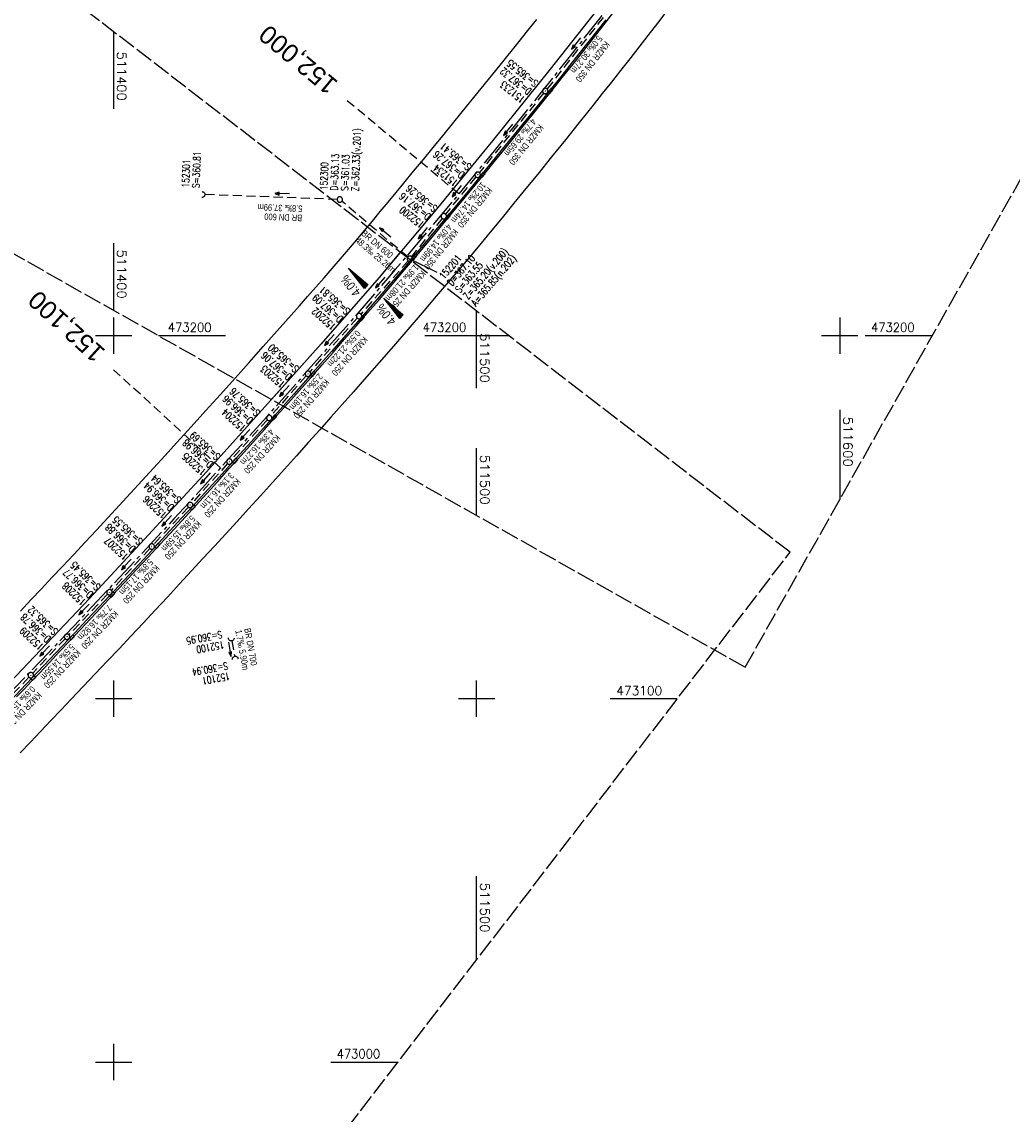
# Model space of a CAD drawing. Extents: x 510563 to 513920, y 467229 to 478797.
# Tile 37 of 67: x 511375 to 511647, y 472986 to 473286. Entities that reach past the tile are written whole.
import ezdxf
from ezdxf.enums import TextEntityAlignment as Align

# ---------------------------------------------------------------- set-up
doc = ezdxf.new("R2010")
doc.units = 0
doc.header["$LTSCALE"] = 10
doc.header["$MEASUREMENT"] = 0
for name, pattern in [('ACHSE', [5.5, 4, -0.5, 0.5, -0.5]), ('LT00', [0]), ('LT14', [0.6, 0.5, -0.1]), ('LT17', [0.15, 0.1, -0.05]), ('STRICHLINIE2', [0.375, 0.25, -0.125])]:
    doc.linetypes.add(name, pattern=pattern)
doc.layers.get('0').update_dxf_attribs({"linetype": 'LT00'})
for name, color, linetype in [('-AX-020', 250, 'ACHSE'), ('-Halt-Pfeil', 4, 'LT00'), ('-Haltung', 7, 'STRICHLINIE2'), ('-Haltungsbeschriftung', 140, 'LT00'), ('-QUE-20O', 11, 'LT00'), ('-QUE-20W', 11, 'LT00'), ('-Schachtbeschriftung', 5, 'LT00'), ('-ST-20', 30, 'LT17'), ('V92_AFBR_BAB', 250, 'LT00'), ('V92_KA_PRUF', 182, 'LT00'), ('V92_RASTER', 250, 'LT00'), ('V92_RINNE', 182, 'LT00'), ('V92_SINKK', 182, 'LT00'), ('V92_UK_DURCH', 182, 'LT00'), ('V93_AFBR_BAB', 250, 'LT00'), ('V93_KA_PRUF', 182, 'LT00'), ('V93_RASTER', 250, 'LT00'), ('V93_RINNE', 182, 'LT00'), ('V93_SINKK', 182, 'LT00'), ('V93_UK_DURCH', 182, 'LT00')]:
    doc.layers.add(name, color=color, linetype=linetype)
doc.layers.add('-BLATT_92-RAND', color=7, linetype='LT14', plot=False)
doc.layers.add('-BLATT_93-RAND', color=7, linetype='LT14', plot=False)
doc.styles.add('Beschrift', font='ARIAL.TTF')
doc.styles.add('Haltungsbeschriftung', font='ARIAL.TTF', dxfattribs={"width": 0.75})
doc.styles.add('schachtbeschriftung', font='romans.shx', dxfattribs={"width": 0.75, "height": 2})
doc.styles.get("Standard").update_dxf_attribs({"font": 'romans.shx'})

# ---------------------------------------------------------------- blocks, each defined once
blk = doc.blocks.new('SYMB0652')
at = {"color": 0, "linetype": 'ByBlock'}
blk.add_lwpolyline([(-0.15, -0.075), (0.15, -0.075), (0.15, 0.075), (-0.15, 0.075), (-0.15, -0.075)], dxfattribs=at)
blk = doc.blocks.new('SYMB0003')
at = {"color": 0, "linetype": 'ByBlock'}
for p, q in [((-0.015712, 0), (0.010166, 0.012015)), ((0, -0.021257), (-0.015712, 0)), ((0.010166, 0.012015), (0, -0.021257))]:
    blk.add_line(p, q, dxfattribs=at)
for points in [[(-0.031395, 0.499013), (-0.093691, 0.491144), (-0.154509, 0.475528), (-0.21289, 0.452414), (-0.267913, 0.422164), (-0.318712, 0.385257), (-0.364484, 0.342274), (-0.404509, 0.293893), (-0.438154, 0.240877), (-0.464888, 0.184062), (-0.484292, 0.124345), (-0.496058, 0.062667), (-0.5, 0)], [(-0.5, 0), (-0.496058, -0.062667), (-0.484292, -0.124345), (-0.464888, -0.184062), (-0.438154, -0.240877), (-0.404509, -0.293893), (-0.364485, -0.342274), (-0.318712, -0.385257), (-0.267914, -0.422164), (-0.21289, -0.452414), (-0.154509, -0.475529), (-0.093691, -0.491144), (-0.031395, -0.499014), (0.031395, -0.499014)], [(0.5, 0), (0.496057, 0.062667), (0.484292, 0.124345), (0.464888, 0.184062), (0.438153, 0.240877), (0.404509, 0.293893), (0.364484, 0.342274), (0.318712, 0.385257), (0.267913, 0.422164), (0.21289, 0.452414), (0.154509, 0.475528), (0.093691, 0.491144), (0.031395, 0.499013), (-0.031395, 0.499013)], [(0.031395, -0.499014), (0.093691, -0.491144), (0.154509, -0.475529), (0.21289, -0.452414), (0.267914, -0.422164), (0.318712, -0.385257), (0.364485, -0.342274), (0.404509, -0.293893), (0.438154, -0.240877), (0.464889, -0.184062), (0.484292, -0.124345), (0.496058, -0.062667), (0.5, 0)]]:
    blk.add_lwpolyline(points, dxfattribs=at)
blk = doc.blocks.new('SYMB1107')
at = {"color": 0, "linetype": 'ByBlock'}
for points in [[(-0.2, 0), (-0.196157, 0.039018), (-0.184776, 0.076537), (-0.166294, 0.111114), (-0.141421, 0.141421), (-0.111114, 0.166294), (-0.076537, 0.184776), (-0.039018, 0.196157), (0, 0.2)], [(0, 0.2), (0.039018, 0.196157), (0.076537, 0.184776), (0.111114, 0.166294), (0.141421, 0.141421), (0.166294, 0.111114), (0.184776, 0.076537), (0.196157, 0.039018), (0.2, 0)]]:
    blk.add_lwpolyline(points, dxfattribs=at)
blk = doc.blocks.new('SYMB0070')
at = {"color": 0, "linetype": 'ByBlock'}
for p, q in [((-0.5, 0), (0.2, 0)), ((0.5, 0), (0.2, 0.1)), ((0.2, 0.1), (0.2, 0)), ((0.468, 0), (0.21, 0.086)), ((0.21, 0.086), (0.21, -0.086)), ((0.21, -0.086), (0.468, 0)), ((0.22, -0.072), (0.437, 0)), ((0.23, -0.058), (0.405, 0)), ((0.24, -0.045), (0.374, 0)), ((0.342, 0), (0.25, 0.031)), ((0.25, 0.031), (0.25, -0.031)), ((0.25, -0.031), (0.342, 0)), ((0.26, -0.017), (0.31, 0)), ((0.27, -0.003), (0.279, 0))]:
    blk.add_line(p, q, dxfattribs=at)
for points in [[(0.2, 0), (0.2, -0.1), (0.5, 0)], [(0.437, 0), (0.22, 0.072), (0.22, -0.072)], [(0.405, 0), (0.23, 0.058), (0.23, -0.058)], [(0.374, 0), (0.24, 0.045), (0.24, -0.045)], [(0.31, 0), (0.26, 0.017), (0.26, -0.017)], [(0.279, 0), (0.27, 0.003), (0.27, -0.003)]]:
    blk.add_lwpolyline(points, dxfattribs=at)

msp = doc.modelspace()

# ---------------------------------------------------------------- linework, layer by layer
at = {"layer": '-AX-020', "ltscale": 0.2, "flags": 128}
msp.add_lwpolyline([(513881.72, 478796.97), (513877.87, 478787.35), (513870.37, 478768.8), (513862.79, 478750.28), (513855.14, 478731.79), (513847.41, 478713.32), (513839.61, 478694.89), (513831.74, 478676.49), (513823.79, 478658.13), (513815.77, 478639.79), (513807.68, 478621.49), (513799.51, 478603.22), (513791.27, 478584.98), (513782.96, 478566.77), (513774.58, 478548.6), (513766.12, 478530.46), (513757.59, 478512.36), (513748.99, 478494.29), (513740.31, 478476.25), (513731.57, 478458.25), (513722.75, 478440.29), (513713.86, 478422.36), (513704.9, 478404.46), (513695.86, 478386.6), (513686.76, 478368.78), (513677.58, 478351), (513668.34, 478333.25), (513659.02, 478315.54), (513649.63, 478297.86), (513640.17, 478280.23), (513630.64, 478262.63), (513621.04, 478245.07), (513611.37, 478227.54), (513601.63, 478210.06), (513591.82, 478192.62), (513586.74, 478183.65), (513576.83, 478166.26), (513566.85, 478148.92), (513556.8, 478131.61), (513546.69, 478114.34), (513536.51, 478097.1), (513526.28, 478079.91), (513515.99, 478062.74), (513505.64, 478045.61), (513495.23, 478028.52), (513484.78, 478011.45), (513474.27, 477994.42), (513463.71, 477977.42), (513453.11, 477960.45), (513442.46, 477943.5), (513431.76, 477926.59), (513421.03, 477909.7), (513410.25, 477892.84), (513399.43, 477876), (513388.58, 477859.18), (513377.69, 477842.39), (513366.77, 477825.62), (513355.82, 477808.87), (513344.83, 477792.14), (513333.82, 477775.43), (513322.78, 477758.74), (513311.72, 477742.06), (513300.63, 477725.4), (513289.52, 477708.75), (513278.39, 477692.12), (513267.24, 477675.5), (513256.08, 477658.89), (513244.9, 477642.29), (513233.71, 477625.7), (513222.5, 477609.12), (513211.29, 477592.54), (513200.07, 477575.97), (513188.84, 477559.41), (513177.6, 477542.84), (513166.37, 477526.28), (513154.8, 477509.24), (513142.5, 477491.11), (513130.2, 477472.99), (513117.9, 477454.86), (513105.61, 477436.73), (513093.33, 477418.59), (513081.06, 477400.44), (513068.81, 477382.28), (513056.57, 477364.12), (513044.34, 477345.94), (513032.14, 477327.75), (513019.96, 477309.55), (513007.8, 477291.33), (512995.67, 477273.09), (512983.57, 477254.83), (512971.49, 477236.55), (512959.45, 477218.25), (512947.45, 477199.93), (512935.48, 477181.58), (512923.55, 477163.21), (512911.66, 477144.81), (512899.82, 477126.38), (512888.03, 477107.93), (512876.28, 477089.44), (512864.58, 477070.92), (512852.94, 477052.36), (512841.35, 477033.77), (512829.82, 477015.15), (512818.35, 476996.49), (512806.94, 476977.79), (512795.6, 476959.05), (512789.64, 476949.14), (512778.41, 476930.34), (512767.24, 476911.5), (512756.13, 476892.61), (512745.1, 476873.69), (512734.14, 476854.72), (512723.25, 476835.72), (512712.42, 476816.68), (512701.67, 476797.59), (512690.98, 476778.47), (512680.37, 476759.31), (512669.82, 476740.11), (512659.35, 476720.87), (512648.95, 476701.6), (512638.61, 476682.28), (512628.35, 476662.93), (512618.16, 476643.54), (512608.04, 476624.11), (512597.99, 476604.65), (512588.01, 476585.15), (512578.1, 476565.61), (512568.26, 476546.04), (512558.5, 476526.43), (512548.8, 476506.79), (512539.18, 476487.11), (512529.63, 476467.4), (512520.15, 476447.65), (512510.75, 476427.87), (512501.42, 476408.05), (512492.16, 476388.2), (512482.97, 476368.31), (512473.85, 476348.4), (512464.81, 476328.44), (512455.84, 476308.46), (512446.94, 476288.44), (512438.12, 476268.39), (512429.37, 476248.31), (512420.69, 476228.2), (512412.09, 476208.05), (512403.56, 476187.88), (512395.11, 476167.67), (512386.72, 476147.43), (512378.42, 476127.17), (512370.18, 476106.87), (512362.02, 476086.54), (512353.94, 476066.18), (512345.92, 476045.79), (512337.99, 476025.38), (512330.13, 476004.93), (512322.34, 475984.46), (512314.63, 475963.96), (512306.99, 475943.43), (512299.43, 475922.87), (512291.94, 475902.28), (512284.53, 475881.67), (512277.19, 475861.03), (512269.93, 475840.36), (512262.74, 475819.67), (512255.63, 475798.95), (512248.6, 475778.21), (512241.64, 475757.44), (512234.76, 475736.64), (512227.95, 475715.82), (512221.22, 475694.97), (512214.57, 475674.11), (512207.99, 475653.21), (512201.49, 475632.29), (512200.13, 475627.89), (512194.28, 475608.79), (512188.5, 475589.67), (512182.78, 475570.54), (512177.14, 475551.38), (512171.56, 475532.2), (512166.05, 475513.01), (512160.62, 475493.79), (512155.26, 475474.55), (512149.97, 475455.29), (512148.09, 475448.36), (512142.91, 475429.07), (512137.8, 475409.77), (512132.78, 475390.44), (512127.83, 475371.09), (512122.96, 475351.72), (512118.16, 475332.33), (512113.45, 475312.92), (512108.81, 475293.5), (512104.25, 475274.06), (512099.76, 475254.59), (512095.36, 475235.11), (512091.03, 475215.62), (512086.78, 475196.1), (512082.61, 475176.57), (512078.52, 475157.02), (512074.51, 475137.46), (512070.57, 475117.88), (512066.72, 475098.28), (512063.24, 475080.25), (512059.53, 475060.62), (512055.9, 475040.98), (512052.34, 475021.33), (512048.86, 475001.67), (512045.44, 474981.99), (512042.08, 474962.3), (512038.79, 474942.6), (512035.56, 474922.89), (512032.39, 474903.18), (512029.27, 474883.45), (512026.2, 474863.71), (512023.18, 474843.97), (512020.21, 474824.22), (512017.28, 474804.47), (512014.39, 474784.7), (512011.54, 474764.94), (512008.73, 474745.16), (512005.95, 474725.39), (512003.2, 474705.61), (512000.47, 474685.82), (511997.78, 474666.03), (511995.1, 474646.24), (511992.44, 474626.45), (511989.8, 474606.65), (511987.17, 474586.85), (511984.55, 474567.05), (511981.94, 474547.25), (511979.34, 474527.45), (511976.74, 474507.69), (511975.13, 474495.38), (511973.48, 474482.82), (511971.82, 474470.25), (511970.17, 474457.69), (511968.51, 474445.13), (511966.84, 474432.57), (511965.15, 474420.02), (511963.46, 474407.46), (511961.75, 474394.91), (511960.03, 474382.35), (511958.28, 474369.81), (511956.52, 474357.26), (511954.73, 474344.72), (511952.92, 474332.18), (511951.08, 474319.64), (511949.21, 474307.11), (511947.31, 474294.58), (511945.38, 474282.06), (511943.41, 474269.55), (511941.4, 474257.04), (511939.35, 474244.53), (511937.27, 474232.04), (511935.14, 474219.55), (511932.96, 474207.07), (511930.74, 474194.59), (511928.46, 474182.13), (511926.14, 474169.68), (511923.76, 474157.23), (511921.32, 474144.8), (511918.83, 474132.38), (511916.28, 474119.97), (511913.66, 474107.57), (511910.98, 474095.19), (511908.24, 474082.82), (511905.43, 474070.46), (511902.54, 474058.13), (511899.59, 474045.81), (511896.56, 474033.5), (511893.47, 474021.26), (511890.29, 474009), (511887.03, 473996.75), (511883.7, 473984.53), (511880.29, 473972.33), (511876.8, 473960.15), (511873.23, 473947.99), (511869.59, 473935.86), (511865.87, 473923.74), (511862.08, 473911.66), (511858.21, 473899.59), (511854.26, 473887.55), (511850.24, 473875.54), (511846.14, 473863.55), (511841.96, 473851.59), (511837.71, 473839.65), (511833.39, 473827.75), (511828.99, 473815.86), (511824.51, 473804.01), (511819.96, 473792.19), (511815.33, 473780.39), (511810.64, 473768.63), (511805.86, 473756.89), (511801.02, 473745.18), (511796.09, 473733.51), (511791.1, 473721.87), (511786.03, 473710.25), (511780.89, 473698.68), (511775.67, 473687.13), (511770.39, 473675.61), (511765.03, 473664.13), (511759.6, 473652.69), (511754.09, 473641.28), (511748.51, 473629.9), (511742.87, 473618.56), (511737.15, 473607.25), (511731.36, 473595.99), (511725.49, 473584.75), (511719.56, 473573.56), (511713.56, 473562.4), (511707.48, 473551.28), (511701.34, 473540.2), (511695.13, 473529.16), (511688.84, 473518.16), (511682.49, 473507.2), (511676.07, 473496.28), (511669.58, 473485.39), (511663.02, 473474.55), (511656.39, 473463.76), (511649.7, 473453), (511642.94, 473442.29), (511636.1, 473431.62), (511629.21, 473420.99), (511622.24, 473410.41), (511615.21, 473399.87), (511608.11, 473389.37), (511600.95, 473378.92), (511593.72, 473368.52), (511586.42, 473358.16), (511579.06, 473347.85), (511571.64, 473337.58), (511564.15, 473327.36), (511556.59, 473317.19), (511548.97, 473307.07), (511541.29, 473297), (511533.54, 473286.97), (511525.74, 473276.99), (511517.86, 473267.07), (511509.93, 473257.19), (511501.93, 473247.36), (511493.87, 473237.58), (511485.75, 473227.86), (511477.57, 473218.19), (511475.55, 473215.81), (511467.29, 473206.2), (511458.98, 473196.64), (511450.61, 473187.13), (511442.18, 473177.67), (511433.71, 473168.25), (511425.19, 473158.87), (511416.62, 473149.54), (511408.01, 473140.24), (511399.37, 473130.98), (511390.68, 473121.76), (511381.96, 473112.57), (511373.2, 473103.41), (511364.42, 473094.28), (511355.61, 473085.17), (511346.77, 473076.1), (511337.91, 473067.04), (511329.03, 473058), (511320.13, 473048.99), (511311.22, 473039.98), (511302.29, 473031), (511293.34, 473022.02), (511284.39, 473013.05), (511275.44, 473004.09), (511266.47, 472995.14), (511255.91, 472984.59), (511236.79, 472965.5), (511230.18, 472958.9), (511223.57, 472952.29), (511216.96, 472945.68), (511210.37, 472939.06), (511203.78, 472932.43), (511197.22, 472925.79), (511190.66, 472919.13), (511184.13, 472912.44), (511177.62, 472905.74), (511171.14, 472899.01), (511164.68, 472892.25), (511158.26, 472885.46), (511151.88, 472878.64), (511145.53, 472871.79), (511139.22, 472864.89), (511132.96, 472857.96), (511126.75, 472850.98), (511120.58, 472843.95), (511114.48, 472836.88), (511109.32, 472830.82), (511103.32, 472823.65), (511097.39, 472816.44), (511091.51, 472809.17), (511085.7, 472801.85), (511079.95, 472794.49), (511074.26, 472787.07), (511068.64, 472779.61), (511063.08, 472772.1), (511057.59, 472764.54), (511052.16, 472756.93), (511046.8, 472749.28), (511041.5, 472741.58), (511036.27, 472733.84), (511031.1, 472726.05), (511026.01, 472718.22), (511020.98, 472710.35), (511016.01, 472702.43), (511011.12, 472694.47), (511006.29, 472686.47), (511001.53, 472678.43), (510996.84, 472670.35), (510992.22, 472662.22), (510987.67, 472654.06), (510983.19, 472645.86), (510978.78, 472637.62), (510974.44, 472629.35), (510970.17, 472621.04), (510965.98, 472612.69), (510961.85, 472604.3), (510957.8, 472595.88), (510953.82, 472587.43), (510949.91, 472578.94), (510946.07, 472570.42), (510942.31, 472561.87), (510938.62, 472553.28), (510935.01, 472544.67), (510931.46, 472536.02), (510928, 472527.34), (510924.6, 472518.64), (510921.29, 472509.9), (510918.04, 472501.14), (510914.87, 472492.35), (510911.78, 472483.53), (510908.76, 472474.69), (510905.82, 472465.82), (510902.96, 472456.92), (510900.17, 472448), (510897.45, 472439.06), (510894.82, 472430.1), (510892.26, 472421.11), (510889.78, 472412.1), (510887.37, 472403.07), (510885.04, 472394.02), (510882.79, 472384.95), (510880.62, 472375.87), (510878.53, 472366.76), (510876.51, 472357.64), (510874.57, 472348.49), (510872.71, 472339.34), (510870.93, 472330.16), (510869.23, 472320.98), (510867.6, 472311.77), (510866.06, 472302.56), (510864.59, 472293.33), (510863.2, 472284.09), (510861.89, 472274.84), (510860.67, 472265.57), (510859.52, 472256.3), (510858.45, 472247.02), (510857.45, 472237.73), (510856.54, 472228.43), (510855.71, 472219.12), (510854.96, 472209.81), (510854.29, 472200.49), (510853.7, 472191.16), (510853.18, 472181.83), (510852.75, 472172.5), (510852.4, 472163.16), (510852.13, 472153.82), (510851.93, 472144.48), (510851.82, 472135.13), (510851.79, 472125.79), (510851.84, 472116.44), (510851.96, 472107.1), (510852.01, 472104.71), (510852.24, 472095.37), (510852.54, 472086.03), (510852.93, 472076.69), (510853.39, 472067.36), (510853.92, 472058.03), (510854.53, 472048.71), (510855.21, 472039.39), (510855.96, 472030.07), (510856.78, 472020.77), (510857.67, 472011.46), (510858.63, 472002.17), (510859.65, 471992.88), (510860.73, 471983.6), (510861.88, 471974.33), (510863.09, 471965.06), (510864.36, 471955.8), (510865.69, 471946.55), (510867.08, 471937.31), (510868.53, 471928.08), (510870.02, 471918.86), (510871.58, 471909.64), (510873.18, 471900.44), (510874.84, 471891.24), (510876.54, 471882.05), (510878.3, 471872.88), (510880.1, 471863.71), (510881.95, 471854.55), (510883.84, 471845.4), (510885.78, 471836.26), (510887.76, 471827.12), (510889.78, 471818), (510891.83, 471808.88), (510893.93, 471799.78), (510896.06, 471790.68), (510898.23, 471781.59), (510900.44, 471772.51), (510902.67, 471763.44), (510904.94, 471754.37), (510907.24, 471745.32), (510909.57, 471736.27), (510911.93, 471727.22), (510914.31, 471718.19), (510916.72, 471709.16), (510919.15, 471700.14), (510921.61, 471691.12), (510924.09, 471682.11), (510926.59, 471673.11), (510929.1, 471664.11), (510931.64, 471655.12), (510934.19, 471646.13), (510936.76, 471637.14), (510939.34, 471628.16), (510941.94, 471619.19), (510944.55, 471610.22), (510947.17, 471601.25), (510949.8, 471592.28), (510952.43, 471583.31), (510955.08, 471574.35), (510957.73, 471565.39), (510960.38, 471556.43), (510963.04, 471547.47), (510967.7, 471531.77), (510970.25, 471523.2), (510975.26, 471506.32), (510980.27, 471489.44), (510985.27, 471472.57), (510990.27, 471455.68), (510995.25, 471438.8), (511000.21, 471421.91), (511005.16, 471405.01), (511010.09, 471388.11), (511014.99, 471371.2), (511019.86, 471354.28), (511024.7, 471337.36), (511029.51, 471320.42), (511034.28, 471303.47), (511039.01, 471286.52), (511043.7, 471269.55), (511048.34, 471252.56), (511052.93, 471235.57), (511057.46, 471218.56), (511061.95, 471201.53), (511066.37, 471184.49), (511070.73, 471167.43), (511075.02, 471150.36), (511079.24, 471133.27), (511083.39, 471116.16), (511086.57, 471102.84), (511090.59, 471085.7), (511094.53, 471068.54), (511098.39, 471051.37), (511102.17, 471034.17), (511105.87, 471016.96), (511109.5, 470999.73), (511113.05, 470982.49), (511116.52, 470965.23), (511119.91, 470947.95), (511123.22, 470930.66), (511126.45, 470913.36), (511129.61, 470896.04), (511132.69, 470878.7), (511135.68, 470861.35), (511138.6, 470843.99), (511141.44, 470826.62), (511144.2, 470809.23), (511146.88, 470791.83), (511149.49, 470774.42), (511152.01, 470757), (511154.45, 470739.56), (511156.82, 470722.12), (511159.1, 470704.66), (511161.31, 470687.19), (511163.44, 470669.72), (511165.49, 470652.23), (511165.64, 470650.9), (511167.87, 470631.02), (511170.03, 470611.14), (511172.1, 470591.25), (511174.1, 470571.35), (511176.01, 470551.44), (511177.85, 470531.52), (511179.53, 470512.55), (511180.88, 470496.34), (511182.16, 470480.14), (511183.36, 470463.92), (511184.48, 470447.7), (511185.52, 470431.48), (511186.48, 470415.25), (511187.36, 470399.01), (511188.16, 470382.77), (511188.88, 470366.53), (511189.52, 470350.29), (511190.08, 470334.04), (511190.56, 470317.79), (511190.96, 470301.53), (511191.28, 470285.28), (511191.52, 470269.02), (511191.68, 470252.76), (511191.76, 470236.51), (511191.77, 470220.25), (511191.69, 470203.99), (511191.53, 470187.73), (511191.29, 470171.47), (511191.24, 470169.01), (511190.91, 470152.75), (511190.5, 470136.5), (511190.02, 470120.25), (511189.47, 470104), (511188.85, 470087.75), (511188.17, 470071.51), (511187.43, 470055.27), (511186.63, 470039.03), (511185.78, 470022.79), (511184.88, 470006.56), (511183.93, 469990.33), (511182.94, 469974.1), (511181.91, 469957.87), (511180.85, 469941.65), (511179.74, 469925.43), (511178.61, 469909.21), (511177.46, 469892.99), (511176.28, 469876.78), (511175.08, 469860.56), (511173.86, 469844.35), (511172.63, 469828.14), (511171.39, 469811.93), (511170.14, 469795.72), (511168.85, 469778.99), (511030.96, 467993.35), (511029.42, 467973.41), (511027.88, 467953.47), (511026.35, 467933.52), (511024.83, 467913.58), (511023.32, 467893.64), (511021.83, 467873.7), (511020.35, 467853.75), (511018.9, 467833.8), (511017.47, 467813.85), (511016.06, 467793.9), (511014.69, 467773.95), (511013.35, 467754), (511012.05, 467734.04), (511010.78, 467714.08), (511009.56, 467694.12), (511008.38, 467674.15), (511007.25, 467654.18), (511006.18, 467634.21), (511005.15, 467614.24), (511004.19, 467594.26), (511003.28, 467574.28), (511002.44, 467554.3), (511001.67, 467534.31), (511000.96, 467514.33), (511000.33, 467494.34), (510999.77, 467474.34), (510999.56, 467465.71), (510999.11, 467445.71), (510998.75, 467425.72), (510998.46, 467405.72), (510998.26, 467385.72), (510998.14, 467365.72), (510998.09, 467345.72), (510998.13, 467325.72), (510998.24, 467305.72), (510998.44, 467285.72), (510998.71, 467265.72), (510999.07, 467245.73), (510999.43, 467229.16)], dxfattribs=at)
at = {"layer": '-BLATT_92-RAND'}
msp.add_lwpolyline([(511779.03, 474055.25), (511324.06, 473249.87), (511573.95, 473108.71), (512028.91, 473914.09), (511779.03, 474055.25)], dxfattribs=at)
at = {"layer": '-BLATT_93-RAND'}
msp.add_lwpolyline([(511358.83, 473315.34), (510907.64, 472728.79), (511135.12, 472553.81), (511586.31, 473140.35), (511358.83, 473315.34)], dxfattribs=at)
at = {"layer": '-Haltung'}
for p, q in [((511537.17, 473290.54), (511519.38, 473267.93)), ((511518.44, 473266.76), (511500.74, 473244.87)), ((511499.8, 473243.71), (511491.42, 473233.45)), ((511461.56, 473237.48), (511425.1, 473238.81)), ((511481.03, 473221.64), (511462.88, 473236.97)), ((511490.48, 473232.28), (511482.07, 473221.74)), ((511481.1, 473220.59), (511468.13, 473205.93)), ((511481.1, 473220.59), (511468.13, 473205.93)), ((511467.13, 473204.8), (511454.04, 473190.05)), ((511467.13, 473204.8), (511454.04, 473190.05)), ((511453.05, 473188.93), (511443.35, 473177.91)), ((511453.05, 473188.93), (511446.04, 473180.97)), ((511442.35, 473176.79), (511432.39, 473165.88)), ((511431.38, 473164.76), (511421.61, 473153.9)), ((511420.6, 473152.8), (511411.02, 473142.47)), ((511410, 473141.37), (511399.38, 473129.88)), ((511398.35, 473128.78), (511387.69, 473117.64)), ((511386.65, 473116.55), (511377.72, 473107.03)), ((511432.57, 473115.98), (511433.36, 473111.65)), ((511376.69, 473105.94), (511366.87, 473095.68))]:
    msp.add_line(p, q, dxfattribs=at)
at = {"layer": '-QUE-20O'}
for p, q in [((511474.49, 473210.24), (511474.49, 473210.24)), ((511474.67, 473210), (511474.72, 473210.05)), ((511474.95, 473209.85), (511474.86, 473209.76)), ((511475.05, 473209.52), (511475.17, 473209.66)), ((511475.4, 473209.46), (511475.24, 473209.28)), ((511475.43, 473209.04), (511475.63, 473209.27)), ((511475.86, 473209.08), (511475.62, 473208.8)), ((511475.81, 473208.55), (511476.09, 473208.88)), ((511476.32, 473208.69), (511476, 473208.31)), ((511476.19, 473208.07), (511476.54, 473208.49)), ((511476.77, 473208.3), (511476.38, 473207.83)), ((511476.57, 473207.59), (511477, 473208.1)), ((511477.23, 473207.91), (511476.76, 473207.35)), ((511476.94, 473207.11), (511477.46, 473207.71)), ((511477.68, 473207.52), (511477.13, 473206.87)), ((511477.32, 473206.63), (511477.91, 473207.32)), ((511478.14, 473207.13), (511477.51, 473206.39)), ((511477.7, 473206.15), (511478.37, 473206.93)), ((511478.6, 473206.74), (511477.89, 473205.91)), ((511478.08, 473205.67), (511478.83, 473206.54)), ((511479.05, 473206.35), (511478.27, 473205.43)), ((511478.46, 473205.19), (511479.28, 473206.15)), ((511479.51, 473205.96), (511478.65, 473204.95)), ((511478.84, 473204.71), (511479.74, 473205.76))]:
    msp.add_line(p, q, dxfattribs=at)
msp.add_lwpolyline([(511478.87, 473204.66), (511474.46, 473210.27), (511479.78, 473205.72), (511478.87, 473204.66)], dxfattribs=at)
at = {"layer": '-QUE-20W'}
for p, q in [((511464.76, 473218.56), (511464.75, 473218.55)), ((511464.94, 473218.31), (511464.98, 473218.36)), ((511465.21, 473218.17), (511465.13, 473218.07)), ((511465.32, 473217.83), (511465.44, 473217.97)), ((511465.67, 473217.78), (511465.51, 473217.59)), ((511465.7, 473217.35), (511465.9, 473217.58)), ((511466.13, 473217.39), (511465.89, 473217.11)), ((511466.08, 473216.87), (511466.35, 473217.19)), ((511466.58, 473217), (511466.26, 473216.63)), ((511466.45, 473216.39), (511466.81, 473216.8)), ((511467.04, 473216.61), (511466.64, 473216.14)), ((511466.83, 473215.9), (511467.27, 473216.41)), ((511467.49, 473216.22), (511467.02, 473215.66)), ((511467.21, 473215.42), (511467.72, 473216.02)), ((511467.95, 473215.83), (511467.4, 473215.18)), ((511467.59, 473214.94), (511468.18, 473215.63)), ((511468.41, 473215.44), (511467.78, 473214.7)), ((511467.97, 473214.46), (511468.63, 473215.24)), ((511468.86, 473215.05), (511468.16, 473214.22)), ((511468.35, 473213.98), (511469.09, 473214.85)), ((511469.32, 473214.66), (511468.53, 473213.74)), ((511468.72, 473213.5), (511469.55, 473214.46)), ((511469.78, 473214.27), (511468.91, 473213.26)), ((511469.1, 473213.02), (511470, 473214.07))]:
    msp.add_line(p, q, dxfattribs=at)
msp.add_lwpolyline([(511469.14, 473212.97), (511464.73, 473218.58), (511470.05, 473214.04), (511469.14, 473212.97)], dxfattribs=at)
at = {"layer": '-Schachtbeschriftung'}
msp.add_line((511481.6, 473221.15), (511488.99, 473217.42), dxfattribs=at)
at = {"layer": '-ST-20', "ltscale": 2.5}
for p, q in [((511495.07, 473239.03), (511464.36, 473264.67)), ((511429.47, 473163.57), (511399.99, 473190.62))]:
    msp.add_line(p, q, dxfattribs=at)
at = {"layer": 'V92_AFBR_BAB'}
for points in [[(511645.63, 473450.17), (511632.65, 473429.98), (511618.11, 473407.98), (511604.54, 473387.81), (511590.08, 473366.85), (511577.05, 473348.53), (511563.04, 473329.4), (511548.26, 473309.54), (511535.12, 473292.18), (511520.27, 473273.31), (511504.33, 473253.59), (511488.47, 473234.28), (511473.15, 473216.01), (511457.14, 473197.69), (511443.51, 473182.4)], [(511433.34, 473188.14), (511433.48, 473188.31), (511437.35, 473192.63), (511441.21, 473196.97), (511445.06, 473201.31), (511448.92, 473205.65), (511451.19, 473208.21), (511453.45, 473210.78), (511455.72, 473213.35), (511457.98, 473215.93), (511460.22, 473218.51), (511462.46, 473221.1), (511464.69, 473223.7), (511466.9, 473226.29), (511469.09, 473228.9), (511471.27, 473231.51), (511473.45, 473234.13), (511475.62, 473236.75), (511477.79, 473239.37), (511479.96, 473242), (511482.64, 473245.26), (511485.32, 473248.51), (511488.01, 473251.77), (511490.69, 473255.03), (511493.36, 473258.3), (511496.03, 473261.57), (511501.27, 473268.01), (511506.48, 473274.46), (511511.67, 473280.94), (511514.11, 473283.99), (511516.54, 473287.04)], [(511552.42, 473289.44), (511549.8, 473286.02), (511547.17, 473282.61), (511544.68, 473279.39), (511542.17, 473276.19), (511539.66, 473272.99), (511537.13, 473269.79), (511534.6, 473266.61), (511532.06, 473263.42), (511528.27, 473258.68), (511524.46, 473253.94), (511520.64, 473249.2), (511516.81, 473244.48), (511513.54, 473240.46), (511510.27, 473236.45), (511506.98, 473232.44), (511503.69, 473228.44), (511500.38, 473224.46), (511496.57, 473219.89), (511492.74, 473215.34), (511488.89, 473210.81), (511485.03, 473206.29), (511481.08, 473201.69), (511477.11, 473197.11), (511473.13, 473192.55), (511469.13, 473187.99), (511466.05, 473184.51), (511462.97, 473181.03), (511459.88, 473177.55), (511457.27, 473174.63)]]:
    msp.add_lwpolyline(points, dxfattribs=at)
at = {"layer": 'V92_RASTER'}
for p, q in [((511400, 473225.48), (511400, 473206.98)), ((511500, 473195), (511500, 473205)), ((511600, 473205), (511600, 473195)), ((511412.35, 473200), (511430.85, 473200)), ((511495, 473200), (511505, 473200)), ((511595, 473200), (511605, 473200)), ((511607.02, 473200), (511625.52, 473200)), ((511600, 473179.53), (511600, 473154.83)), ((511500, 473150.49), (511500, 473168.99))]:
    msp.add_line(p, q, dxfattribs=at)
at = {"layer": 'V92_RINNE'}
for points in [[(511447.12, 473180.36), (511447.95, 473181.29), (511451.08, 473184.8), (511454.21, 473188.31), (511457.33, 473191.83), (511460.44, 473195.36), (511463.63, 473198.97), (511466.8, 473202.6), (511469.97, 473206.23), (511473.13, 473209.88), (511476.27, 473213.53), (511480.14, 473218.06), (511484, 473222.62), (511487.83, 473227.18), (511491.64, 473231.77), (511494.3, 473234.97), (511496.94, 473238.18), (511499.58, 473241.39), (511502.21, 473244.61), (511504.84, 473247.83), (511507.46, 473251.06), (511510.16, 473254.38), (511512.85, 473257.7), (511515.54, 473261.02), (511518.23, 473264.35), (511520.91, 473267.69), (511523.58, 473271.03), (511526.56, 473274.77), (511529.53, 473278.52), (511532.49, 473282.28), (511535.43, 473286.05), (511538.36, 473289.83)], [(511535.54, 473286.98), (511533.07, 473283.82), (511530.6, 473280.68), (511528.12, 473277.54), (511525.63, 473274.41), (511523.14, 473271.28), (511519.94, 473267.28), (511516.73, 473263.29), (511513.51, 473259.31), (511510.29, 473255.33), (511507.06, 473251.36), (511503.92, 473247.49), (511500.77, 473243.64), (511497.62, 473239.78), (511494.45, 473235.94), (511491.28, 473232.1), (511488.23, 473228.43), (511485.16, 473224.77), (511482.09, 473221.12), (511479, 473217.48), (511475.9, 473213.85), (511473.26, 473210.8), (511470.62, 473207.75), (511467.98, 473204.71), (511465.32, 473201.68), (511462.66, 473198.65), (511460, 473195.62), (511454.81, 473189.75), (511449.6, 473183.88), (511446.68, 473180.61)]]:
    msp.add_lwpolyline(points, dxfattribs=at)
at = {"layer": 'V93_AFBR_BAB'}
for points in [[(511374.32, 473124.15), (511377.23, 473127.22), (511380.13, 473130.29), (511383.02, 473133.36), (511385.91, 473136.43), (511389.04, 473139.77), (511392.17, 473143.12), (511395.29, 473146.47), (511398.4, 473149.83), (511401.51, 473153.19), (511404.69, 473156.63), (511407.87, 473160.07), (511411.03, 473163.52), (511414.2, 473166.97), (511417.36, 473170.43), (511421.4, 473174.89), (511425.44, 473179.35), (511429.46, 473183.82), (511433.48, 473188.31), (511437.35, 473192.63), (511441.21, 473196.97), (511445.06, 473201.31), (511448.92, 473205.65), (511451.19, 473208.21), (511453.45, 473210.78), (511455.72, 473213.35), (511457.98, 473215.93), (511460.22, 473218.51), (511462.46, 473221.1), (511464.69, 473223.7), (511466.9, 473226.29), (511469.09, 473228.9), (511469.91, 473229.88)], [(511478.95, 473222.93), (511473.15, 473216.01), (511457.14, 473197.69), (511441.7, 473180.37), (511425.59, 473162.53), (511409.64, 473145.11), (511393.32, 473127.62), (511376.49, 473109.83), (511359.82, 473092.38)], [(511491.19, 473213.52), (511488.89, 473210.81), (511485.03, 473206.29), (511481.08, 473201.69), (511477.11, 473197.11), (511473.13, 473192.55), (511469.13, 473187.99), (511466.05, 473184.51), (511462.97, 473181.03), (511459.88, 473177.55), (511456.78, 473174.08), (511453.69, 473170.62), (511450.39, 473166.94), (511447.09, 473163.26), (511443.78, 473159.59), (511440.46, 473155.92), (511437.14, 473152.26), (511434.02, 473148.84), (511430.89, 473145.42), (511427.75, 473142.01), (511424.61, 473138.6), (511421.46, 473135.2), (511418.13, 473131.61), (511414.81, 473128.02), (511411.47, 473124.44), (511408.13, 473120.86), (511404.79, 473117.29), (511401.51, 473113.8), (511398.22, 473110.32), (511394.93, 473106.84), (511391.64, 473103.37), (511388.35, 473099.9), (511385.54, 473096.94), (511382.72, 473093.98), (511379.91, 473091.02), (511377.08, 473088.06), (511374.26, 473085.11)]]:
    msp.add_lwpolyline(points, dxfattribs=at)
at = {"layer": 'V93_RASTER'}
for p, q in [((511400, 473283.66), (511400, 473262.47)), ((511500, 473185.55), (511500, 473206.74)), ((511400, 473205), (511400, 473195)), ((511395, 473200), (511405, 473200)), ((511485.71, 473200), (511508.76, 473200)), ((511400, 473105), (511400, 473095)), ((511500, 473095), (511500, 473105)), ((511500, 473095), (511500, 473105)), ((511405, 473100), (511395, 473100)), ((511505, 473100), (511495, 473100)), ((511555.27, 473100), (511536.77, 473100)), ((511500, 473028.15), (511500, 473051.2)), ((511400, 473005), (511400, 472995)), ((511395, 473000), (511405, 473000)), ((511459.85, 473000), (511478.35, 473000))]:
    msp.add_line(p, q, dxfattribs=at)
at = {"layer": 'V93_RINNE'}
for points in [[(511481.78, 473220.76), (511479, 473217.48), (511475.9, 473213.85), (511473.26, 473210.8), (511470.62, 473207.75), (511467.98, 473204.71), (511465.32, 473201.68), (511462.66, 473198.65), (511460, 473195.62), (511454.81, 473189.75), (511449.6, 473183.88), (511444.39, 473178.03), (511441.16, 473174.43), (511437.94, 473170.83), (511434.7, 473167.24), (511431.46, 473163.66), (511428.21, 473160.08), (511425.05, 473156.62), (511421.88, 473153.16), (511418.71, 473149.71), (511415.53, 473146.26), (511412.35, 473142.82), (511408.29, 473138.44), (511404.22, 473134.06), (511400.15, 473129.69), (511396.07, 473125.34), (511392.67, 473121.73), (511389.28, 473118.12), (511385.87, 473114.52), (511382.46, 473110.93), (511379.05, 473107.34), (511366.73, 473094.37)], [(511373.28, 473100.52), (511375.34, 473102.68), (511377.4, 473104.84), (511379.46, 473107), (511382.31, 473110), (511385.14, 473113), (511387.97, 473116), (511390.8, 473119.01), (511393.63, 473122.02), (511396.45, 473125.03), (511399.72, 473128.52), (511402.98, 473132.01), (511406.25, 473135.51), (511409.51, 473139.01), (511412.76, 473142.51), (511416.74, 473146.81), (511420.71, 473151.12), (511424.67, 473155.45), (511428.62, 473159.78), (511431.87, 473163.37), (511435.12, 473166.97), (511438.36, 473170.57), (511441.59, 473174.17), (511444.82, 473177.78), (511447.95, 473181.29), (511451.08, 473184.8), (511454.21, 473188.31), (511457.33, 473191.83), (511460.44, 473195.36), (511463.63, 473198.97), (511466.8, 473202.6), (511469.97, 473206.23), (511473.13, 473209.88), (511476.27, 473213.53), (511480.14, 473218.06), (511482.17, 473220.46)]]:
    msp.add_lwpolyline(points, dxfattribs=at)

# ---------------------------------------------------------------- block references
at = {"layer": '-Halt-Pfeil', "zscale": 4}
for p, xscale, yscale, rotation in [((511527.38, 473280.43), 4.000000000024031, 4.000000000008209, 231.7853225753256), ((511508.65, 473256.68), 3.999999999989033, 4.000000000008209, 231.0419325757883), ((511494.48, 473239.73), 3.999999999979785, 4.000000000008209, 230.7895425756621), ((511446.43, 473239.06), 3.999999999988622, 4.000000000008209, 177.9143625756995), ((511474.81, 473228.41), 4.000000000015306, 4.000000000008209, 139.7914125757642), ((511485.14, 473228.16), 4.000000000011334, 4.000000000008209, 231.396082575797), ((511473.42, 473214.61), 4.000000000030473, 4.000000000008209, 228.4924325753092), ((511459.39, 473198.78), 4.000000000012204, 4.000000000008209, 228.4176925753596), ((511447, 473184.76), 3.999999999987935, 4.000000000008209, 228.6392225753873), ((511436.18, 473172.69), 3.999999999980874, 4.000000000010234, 227.6348521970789), ((511425.3, 473160.69), 4.00000000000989, 4.000000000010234, 228.0170521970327), ((511414.63, 473149), 3.999999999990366, 4.000000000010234, 227.1539321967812), ((511403.5, 473136.99), 4.000000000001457, 4.000000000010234, 227.241632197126), ((511391.85, 473124.59), 4.000000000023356, 4.000000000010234, 226.2753221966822), ((511431.98, 473113.64), 4.000000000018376, 4.000000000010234, 280.4544921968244), ((511381.01, 473113.16), 4.000000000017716, 4.000000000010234, 226.8198921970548)]:
    msp.add_blockref('SYMB0070', p, dxfattribs=dict(at, xscale=xscale, yscale=yscale, rotation=rotation))
at = {"layer": 'V92_KA_PRUF', "xscale": 1.500000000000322, "yscale": 1.500000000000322, "zscale": 1.5, "rotation": 240.5376025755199}
for p in [(511518.91, 473267.34), (511500.27, 473244.29), (511462.31, 473237.46), (511490.95, 473232.86), (511481.6, 473221.15), (511467.63, 473205.36), (511453.54, 473189.49)]:
    msp.add_blockref('SYMB0003', p, dxfattribs=at)
at = {"layer": 'V92_SINKK', "zscale": 4.5}
for p, xscale, yscale, rotation in [((511520.34, 473267.35), 4.499999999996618, 4.499999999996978, 231.1111773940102), ((511501.62, 473244.27), 4.4999999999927, 4.49999999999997, 230.6325057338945), ((511492.14, 473232.75), 4.500000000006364, 4.500000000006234, 230.2151043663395), ((511482.87, 473221.64), 4.499999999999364, 4.500000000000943, 229.5099798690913), ((511468.41, 473204.76), 4.500000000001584, 4.499999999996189, 228.7719948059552), ((511454.95, 473189.5), 4.500000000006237, 4.500000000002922, 228.3577180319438)]:
    msp.add_blockref('SYMB0652', p, dxfattribs=dict(at, xscale=xscale, yscale=yscale, rotation=rotation))
at = {"layer": 'V92_UK_DURCH', "xscale": 4.000000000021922, "yscale": 3.999999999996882, "zscale": 4, "rotation": 268.9947358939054}
msp.add_blockref('SYMB1107', (511424.35, 473238.84), dxfattribs=at)
at = {"layer": 'V93_KA_PRUF', "xscale": 1.499999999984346, "yscale": 1.5, "zscale": 1.5, "rotation": 232.4313115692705}
for p in [(511481.6, 473221.15), (511467.63, 473205.36), (511453.54, 473189.49), (511442.85, 473177.35), (511431.88, 473165.32), (511421.11, 473153.35), (511410.51, 473141.92), (511398.87, 473129.33), (511387.17, 473117.09), (511377.21, 473106.48)]:
    msp.add_blockref('SYMB0003', p, dxfattribs=at)
at = {"layer": 'V93_SINKK', "yscale": 4.5, "zscale": 4.5}
for p, xscale, rotation in [((511468.41, 473204.76), 4.500000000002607, 228.8238170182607), ((511454.95, 473189.5), 4.499999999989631, 228.4115105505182), ((511444.23, 473177.49), 4.499999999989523, 228.0875067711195), ((511433.48, 473165.49), 4.500000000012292, 227.7532592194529), ((511421.82, 473152.71), 4.499999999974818, 227.4117024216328), ((511412.03, 473142.14), 4.500000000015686, 227.1801180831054), ((511399.6, 473128.7), 4.499999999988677, 226.8782895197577), ((511388.52, 473116.93), 4.499999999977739, 226.59702752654), ((511377.9, 473105.74), 4.499999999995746, 226.4547228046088)]:
    msp.add_blockref('SYMB0652', p, dxfattribs=dict(at, xscale=xscale, rotation=rotation))
at = {"layer": 'V93_UK_DURCH', "zscale": 4}
for p, xscale, yscale, rotation in [((511424.35, 473238.84), 4.000000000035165, 4.000000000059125, 268.240826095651), ((511432.43, 473116.72), 4.000000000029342, 4, 176.9460721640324), ((511433.5, 473110.92), 4.000000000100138, 4.000000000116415, 9.284463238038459)]:
    msp.add_blockref('SYMB1107', p, dxfattribs=dict(at, xscale=xscale, yscale=yscale, rotation=rotation))

# ---------------------------------------------------------------- texts
at = {"layer": '-Haltungsbeschriftung', "style": 'Haltungsbeschriftung', "width": 0.75}
for s, rotation, p in [('5.0‰ 30.27m', 231.7853, (511533.37, 473282.79)), ('KMZR DN 350', 231.7853, (511535.39, 473281.21)), ('4.7‰ 29.65m', 231.0419, (511515.19, 473259.91)), ('KMZR DN 350', 231.0419, (511517.18, 473258.3)), ('10.2‰ 14.74m', 230.7895, (511501.33, 473242.42)), ('KMZR DN 350', 230.7895, (511503.07, 473241.01)), ('5.8‰ 37.99m', 177.9144, (511452.05, 473235.83)), ('BR DN 600', 177.9144, (511451.96, 473233.27)), ('4.0‰ 14.99m', 231.3961, (511491.96, 473230.92)), ('48.3‰ 25.26m', 319.7914, (511466.4, 473225.89)), ('BR DN 600', 319.7914, (511468.05, 473227.85)), ('KMZR DN 350', 231.3961, (511493.71, 473229.52)), ('1.9‰ 21.08m', 228.4924, (511482.9, 473219.8)), ('KMZR DN 250', 228.4924, (511484.82, 473218.1)), ('0.5‰ 21.22m', 228.4177, (511466.88, 473201.62)), ('KMZR DN 250', 228.4177, (511468.8, 473199.92)), ('2.5‰ 16.18m', 228.6392, (511456.45, 473189.77)), ('KMZR DN 250', 228.6392, (511458.26, 473188.18)), ('4.3‰ 16.27m', 227.6349, (511443.01, 473174.49)), ('KMZR DN 250', 227.6349, (511444.78, 473172.87)), ('3.1‰ 16.11m', 228.0171, (511432.01, 473162.47)), ('KMZR DN 250', 228.0171, (511433.79, 473160.86)), ('5.8‰ 15.59m', 227.1539, (511421.38, 473150.67)), ('KMZR DN 250', 227.1539, (511423.02, 473149.15)), ('5.8‰ 17.15m', 227.2416, (511409.75, 473138.65)), ('KMZR DN 250', 227.2416, (511411.51, 473137.02)), ('7.7‰ 16.92m', 226.2753, (511398.46, 473126.1)), ('KMZR DN 250', 226.2753, (511400.2, 473124.45)), ('1.7‰ 5.90m', 280.4545, (511433.5, 473118.81)), ('BR DN 700', 280.4545, (511435.96, 473119.27)), ('5.5‰ 14.55m', 226.8199, (511388.16, 473115.23)), ('KMZR DN 250', 226.8199, (511389.8, 473113.7)), ('0.6‰ 15.71m', 226.268, (511377.36, 473103.68)), ('KMZR DN 250', 226.268, (511379.09, 473102.02))]:
    msp.add_text(s, height=1.8, rotation=rotation, dxfattribs=at).set_placement(p)
at = {"layer": '-QUE-20O', "style": 'Beschrift', "width": 0.8}
msp.add_text('4.0%%%', height=2.5, rotation=-231.8009, dxfattribs=at).set_placement((511477.99, 473204.07))
at = {"layer": '-QUE-20W', "style": 'Beschrift', "width": 0.8}
msp.add_text('4.0%%%', height=2.5, rotation=-231.8009, dxfattribs=at).set_placement((511468.23, 473211.96))
at = {"layer": '-Schachtbeschriftung', "style": 'schachtbeschriftung', "width": 0.75}
for s, rotation, p in [('S=365.55', 141.0419, (511517.12, 473269.88)), ('D=367.32', 141.0419, (511515.31, 473267.64)), ('151233', 141.0419, (511513.5, 473265.4)), ('Z=362.33(v.201)', 87.9144, (511467.5, 473239.7)), ('S=365.41', 140.7895, (511498.7, 473246.88)), ('S=360.81', 87.9144, (511423.66, 473240.61)), ('D=363.13', 87.9144, (511461.74, 473239.91)), ('S=361.03', 87.9144, (511464.62, 473239.81)), ('D=367.26', 140.7895, (511496.88, 473244.65)), ('152301', 87.9144, (511420.79, 473240.72)), ('152300', 87.9144, (511458.86, 473240.02)), ('151234', 140.7895, (511495.06, 473242.42)), ('D=367.16', 141.3961, (511487.58, 473233.19)), ('S=365.26', 141.3961, (511489.37, 473235.44)), ('152200', 141.3961, (511485.78, 473230.94)), ('152201', 49.7914, (511491.03, 473215.32)), ('D=367.10', 49.7914, (511493.23, 473213.46)), ('Z=365.20(v.200)', 49.7914, (511497.63, 473209.75)), ('A=365.85(n.202)', 49.7914, (511499.82, 473207.89)), ('S=363.55', 49.7914, (511495.43, 473211.6)), ('S=365.81', 138.4177, (511465.29, 473207.07)), ('D=367.09', 138.4177, (511463.38, 473204.91)), ('152202', 138.4177, (511461.46, 473202.76)), ('S=365.80', 138.6392, (511451.2, 473191.19)), ('D=367.06', 138.6392, (511449.3, 473189.03)), ('152203', 138.6392, (511447.39, 473186.87)), ('S=365.76', 137.6349, (511440.52, 473179.07)), ('D=366.96', 137.6349, (511438.58, 473176.95)), ('152204', 137.6349, (511436.64, 473174.82)), ('S=365.69', 138.0171, (511429.55, 473167.04)), ('D=366.98', 138.0171, (511427.62, 473164.9)), ('152205', 138.0171, (511425.69, 473162.76)), ('S=365.64', 137.1539, (511418.78, 473155.09)), ('D=366.94', 137.1539, (511416.82, 473152.98)), ('152206', 137.1539, (511414.86, 473150.87)), ('S=365.55', 137.2416, (511408.18, 473143.66)), ('D=366.88', 137.2416, (511406.22, 473141.54)), ('152207', 137.2416, (511404.27, 473139.43)), ('S=365.45', 136.2753, (511396.55, 473131.1)), ('D=366.77', 136.2753, (511394.56, 473129.02)), ('152208', 136.2753, (511392.57, 473126.93)), ('S=365.32', 136.8199, (511384.84, 473118.85)), ('D=366.78', 136.8199, (511382.87, 473116.75)), ('152209', 136.8199, (511380.9, 473114.65)), ('S=360.95', 190.4545, (511429.72, 473118.72)), ('152100', 190.4545, (511430.24, 473115.89)), ('S=360.94', 190.4545, (511431.31, 473110.09)), ('152101', 190.4545, (511431.83, 473107.25))]:
    msp.add_text(s, height=2, rotation=rotation, dxfattribs=at).set_placement(p)
at = {"layer": '-ST-20', "style": 'Beschrift'}
for s, rotation, p in [('152,000', 140.3727, (511460.53, 473267.87)), ('152,100', 137.7354, (511396.33, 473193.98))]:
    msp.add_text(s, height=5, rotation=rotation, dxfattribs=at).set_placement(p, align=Align.MIDDLE_LEFT)
at = {"layer": 'V92_RASTER'}
for s, rotation, width, p in [(' 511400', 270.0018, 1.05, (511401, 473225.48)), (' 473200', 0.0018, 0.934, (511413.35, 473201)), (' 473200', 0.0018, 0.934, (511607.02, 473201)), (' 511600', 270.0018, 1.076, (511601, 473179.53)), (' 511500', 270.0018, 1.067, (511501, 473168.99))]:
    msp.add_text(s, height=2.5, rotation=rotation, dxfattribs=dict(at, width=width)).set_placement(p)
at = {"layer": 'V93_RASTER'}
for s, rotation, width, p in [(' 511400', 270.002, 1.05, (511401, 473279.97)), (' 473200', 0.002, 0.934, (511483.51, 473201.02)), (' 511500', 270.002, 1.067, (511500.99, 473202.52)), (' 473100', 0.002, 0.983, (511536.77, 473101)), (' 511500', 270.002, 1.067, (511501, 473051.2)), (' 473000', 0.002, 0.931, (511459.85, 473001))]:
    msp.add_text(s, height=2.5, rotation=rotation, dxfattribs=dict(at, width=width)).set_placement(p)

doc.saveas('drawing.dxf')
